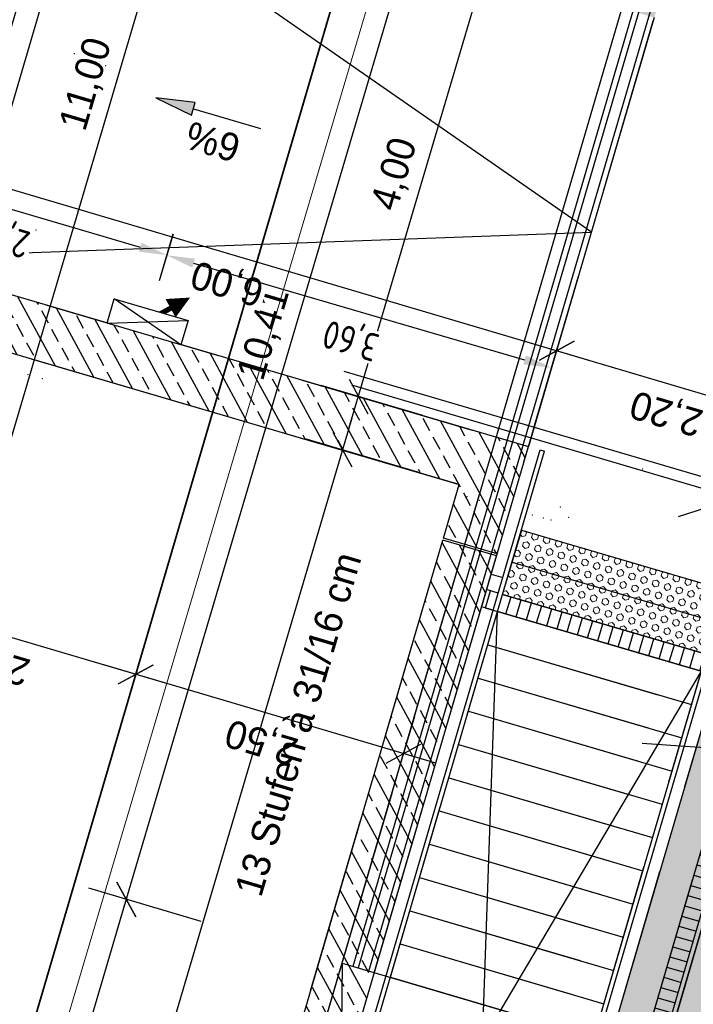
# Model space of a CAD drawing. Header units: millimetres. Extents: x -191 to 81095, y -508122 to 28741.
# Tile 89 of 251: x 5010 to 5016, y 10023 to 10032. Entities that reach past the tile are written whole.
import ezdxf

# ---------------------------------------------------------------- set-up
doc = ezdxf.new("R2010")
doc.units = ezdxf.units.MM
for name, pattern in [('ACAD_ISO10W100', [18, 12, -3, 0, -3]), ('AUSGEZOGEN', [2, 1, 1]), ('DASHED', [19.05, 12.7, -6.35]), ('Marx-Verm$0$1', [0]), ('STRICHPUNKT', [1, 0.5, -0.25, 0, -0.25]), ('VE22-087 DB - VST Hervest-Dorsten ALK VA2736$0$1', [0]), ('VERDECKT2', [4.7625, 3.175, -1.5875])]:
    doc.linetypes.add(name, pattern=pattern)
doc.layers.get('0').update_dxf_attribs({"color": 251})
for name, color, linetype, lineweight in [('240620_Dorsten Achse$0$EB-62273R-A-ACHSE', 1, 'Continuous', 35), ('Marx-Verm$0$B-Bstg-txt', 251, 'Marx-Verm$0$1', 25), ('Marx-Verm$0$BBauwerk-txt', 251, 'Marx-Verm$0$1', 25), ('Marx-Verm$0$S_B-Bstg', 251, 'Marx-Verm$0$1', 18), ('Marx-Verm$0$S_BKanaele', 251, 'Marx-Verm$0$1', 18), ('TTK-P-BAhnsteig oben', 12, 'Continuous', 25), ('TTK-P-Text unten', 12, 'Continuous', 25), ('TTK-P-Treppe oben', 12, 'Continuous', 25), ('TTK-P-Treppe unten', 12, 'Continuous', 25), ('TTK-P-Treppeneinhausung', 12, 'Continuous', 25), ('VE22-087 DB - VST Hervest-Dorsten ALK VA2736$0$AX_Gleis', 7, 'VE22-087 DB - VST Hervest-Dorsten ALK VA2736$0$1', 18)]:
    doc.layers.add(name, color=color, linetype=linetype, lineweight=lineweight)
doc.layers.add('B.E.P. KTB', color=1, linetype='DASHED', true_color=0xff0000)
for name, color, linetype in [('TTK-P-Aufzug', 162, 'Continuous'), ('TTK-P-Bahnsteig', 12, 'Continuous'), ('TTK-P-Blindenleitsystem unten', 42, 'Continuous'), ('TTK-P-Entwässerungsrinne', 162, 'Continuous'), ('TTK-P-Geländer', 162, 'Continuous'), ('TTK-P-Gleis', 162, 'Continuous'), ('TTk-P-Kappe', 162, 'Continuous'), ('TTK-P-PU', 12, 'Continuous'), ('TTK-P-Treppenturm', 140, 'Continuous'), ('TTK-Schnittlinien 100', 3, 'Continuous'), ('XREF ALK Kataster', 251, 'Continuous'), ('XREF Nachvermessung', 7, 'Continuous'), ('XYYY_44500---_Beleuchtungsanlagen', 10, 'Continuous')]:
    doc.layers.add(name, color=color, linetype=linetype)
doc.styles.add('AKG DIN 6776', font='AKG_DIN67.TTF')
doc.styles.add('AKGDIN6776', font='AKG_DIN67.TTF', dxfattribs={"height": 2.5})
doc.styles.add('ISOCP', font='ISOCP.SHX', dxfattribs={"width": 0.9})
doc.styles.add('TTK AKG DIN 6776', font='AKG_DIN67.TTF', dxfattribs={"height": 0.25})
doc.dimstyles.new('TTK', dxfattribs={"dimtxt": 2.5, "dimasz": 2.5, "dimexe": 3.5, "dimexo": 0.1, "dimgap": 1, "dimtad": 1, "dimzin": 0, "dimtxsty": 'AKG DIN 6776', "dimblk": 'OBLIQUE', "dimcen": -0.09, "dimdle": 3, "dimclrd": 256, "dimclre": 256, "dimclrt": 256, "dimadec": 3, "dimazin": 0, "dimtfac": 1, "dimtofl": 0, "dimtmove": 0, "dimatfit": 3, "dimldrblk": 'OBLIQUE', "dimfxl": 7, "dimfxlon": 1, "dimtolj": 1, "dimtzin": 0, "dimlwd": -1, "dimlwe": -1, "dimarcsym": 0})
pattern_1 = [(118.5187373, (18223.8368, 12392.8369), (-0.2231798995, -0.1212713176), []), (118.5187373, (18223.88775, 12393.00914), (-0.2231798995, -0.1212713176), [0.127, -0.0635])]

# ---------------------------------------------------------------- blocks, each defined once
blk = doc.blocks.new('VE22-087 DB - VST Hervest-Dorsten ALK VA2736')
at = {"layer": 'VE22-087 DB - VST Hervest-Dorsten ALK VA2736$0$AX_Gleis', "color": 7, "linetype": 'VE22-087 DB - VST Hervest-Dorsten ALK VA2736$0$1', "lineweight": 13, "ltscale": 0.5}
blk.add_polyline3d([(4970.5571, 9883.8572, 0), (4972.6955, 9892.4652, 0), (4976.1334, 9904.7243, 0), (4979.3035, 9916.0344, 0), (4982.5575, 9927.639, 0), (4985.4245, 9937.8641, 0), (4986.4787, 9941.6264, 0), (4990.0438, 9953.8079, 0), (4993.3658, 9965.1623, 0), (4996.7188, 9976.6206, 0), (4999.9407, 9988.0482, 0), (5003.1497, 9999.7216, 0), (5006.5706, 10010.9356, 0), (5009.9133, 10022.0094, 0), (5013.196, 10033.0825, 0), (5015.581, 10042.1426, 0), (5016.6866, 10046.0724, 0)], dxfattribs=at)
blk = doc.blocks.new('_OBLIQUE')
at = {"color": 0, "linetype": 'ByBlock'}
blk.add_line((-0.5, -0.5), (0.5, 0.5), dxfattribs=at)
blk = doc.blocks.new('*D1323')
at = {"layer": 'DEFPOINTS', "color": 0}
for p in [(5010.8203, 10024.357), (5012.7522, 10023.7854), (5009.9824, 10014.342)]:
    blk.add_point(p, dxfattribs=at)
at = {"layer": 'TTK-P-Treppe oben'}
for p, q in [((5007.9432, 10014.6324), (5010.9054, 10024.6446)), ((5011.4915, 10024.1584), (5010.4846, 10024.4563)), ((5008.6995, 10014.7215), (5007.6927, 10015.0194))]:
    blk.add_line(p, q, dxfattribs=at)
at = {"layer": 'TTK-P-Treppe oben', "xscale": 0.25, "yscale": 0.25, "zscale": 0.25}
for p, rotation in [((5010.8203, 10024.357), 73.5187373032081), ((5008.0283, 10014.9201), 253.5187373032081)]:
    blk.add_blockref('_OBLIQUE', p, dxfattribs=dict(at, rotation=rotation))
at = {"layer": 'TTK-P-Treppe oben', "insert": (5009.1905, 10019.7077), "char_height": 0.25, "attachment_point": 5, "rotation": 73.51874, "style": 'AKG DIN 6776'}
blk.add_mtext('\\A1;9,84', dxfattribs=at)
blk = doc.blocks.new('*D1322')
at = {"layer": 'DEFPOINTS', "color": 0}
for p in [(5013.7727, 10034.3362), (5015.6813, 10033.7716), (5012.7522, 10023.7854)]:
    blk.add_point(p, dxfattribs=at)
at = {"layer": 'TTK-P-Treppe oben'}
for p, q in [((5010.7351, 10024.0693), (5013.8578, 10034.6239)), ((5014.4439, 10034.1376), (5013.4371, 10034.4355)), ((5011.4915, 10024.1584), (5010.4846, 10024.4563))]:
    blk.add_line(p, q, dxfattribs=at)
at = {"layer": 'TTK-P-Treppe oben', "xscale": 0.25, "yscale": 0.25, "zscale": 0.25}
for p, rotation in [((5013.7727, 10034.3362), 73.51873730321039), ((5010.8203, 10024.357), 253.5187373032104)]:
    blk.add_blockref('_OBLIQUE', p, dxfattribs=dict(at, rotation=rotation))
at = {"layer": 'TTK-P-Treppe oben', "insert": (5012.0627, 10029.4157), "char_height": 0.25, "attachment_point": 5, "rotation": 73.51874, "style": 'AKG DIN 6776'}
blk.add_mtext('\\A1;10,41', dxfattribs=at)
blk = doc.blocks.new('*D1317')
at = {"layer": 'DEFPOINTS', "color": 0}
for p in [(5010.9058, 10026.3695), (5010.8382, 10026.1413), (5013.2369, 10025.4376)]:
    blk.add_point(p, dxfattribs=at)
at = {"layer": 'TTK-P-Treppe oben'}
for p, q in [((5010.8411, 10026.1509), (5011.005, 10026.7052)), ((5013.5904, 10025.5753), (5010.6181, 10026.4547)), ((5013.2397, 10025.4472), (5013.4021, 10025.996))]:
    blk.add_line(p, q, dxfattribs=at)
at = {"layer": 'TTK-P-Treppe oben', "xscale": 0.25, "yscale": 0.25, "zscale": 0.25}
for p, rotation in [((5010.9058, 10026.3695), 163.518737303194), ((5013.3028, 10025.6604), 343.518737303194)]:
    blk.add_blockref('_OBLIQUE', p, dxfattribs=dict(at, rotation=rotation))
at = {"layer": 'TTK-P-Treppe oben', "insert": (5012.0351, 10025.7811), "char_height": 0.25, "attachment_point": 5, "rotation": 163.51874, "style": 'AKG DIN 6776', "bg_fill": 3, "box_fill_scale": 1.1, "bg_fill_color": 256, "bg_fill_true_color": 13158600, "bg_fill_transparency": 0}
blk.add_mtext('\\A1;2,50', dxfattribs=at)
blk = doc.blocks.new('*D1316')
at = {"layer": 'DEFPOINTS', "color": 0}
for p in [(5008.6441, 10027.543), (5008.5069, 10027.0793), (5011.0428, 10026.8392)]:
    blk.add_point(p, dxfattribs=at)
at = {"layer": 'TTK-P-Treppe oben'}
for p, q in [((5008.6412, 10027.5334), (5008.4076, 10026.7437)), ((5011.1917, 10026.2849), (5008.2192, 10027.1644)), ((5011.04, 10026.8296), (5010.8047, 10026.0344))]:
    blk.add_line(p, q, dxfattribs=at)
at = {"layer": 'TTK-P-Treppe oben', "xscale": 0.25, "yscale": 0.25, "zscale": 0.25}
for p, rotation in [((5008.5069, 10027.0793), 163.5187373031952), ((5010.904, 10026.3701), 343.5187373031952)]:
    blk.add_blockref('_OBLIQUE', p, dxfattribs=dict(at, rotation=rotation))
at = {"layer": 'TTK-P-Treppe oben', "insert": (5009.6363, 10026.4908), "char_height": 0.25, "attachment_point": 5, "rotation": 163.51874, "style": 'AKG DIN 6776'}
blk.add_mtext('\\A1;2,50', dxfattribs=at)
blk = doc.blocks.new('*D1311')
at = {"layer": 'DEFPOINTS', "color": 0}
for p in [(5009.9281, 10037.5483), (5012.2661, 10036.8566), (5006.8393, 10026.986)]:
    blk.add_point(p, dxfattribs=at)
at = {"layer": 'TTK-P-Treppe oben'}
for p, q in [((5009.0589, 10026.0164), (5012.3512, 10037.1443)), ((5011.5948, 10037.0552), (5012.6017, 10036.7573)), ((5008.4728, 10026.5027), (5009.4796, 10026.2048))]:
    blk.add_line(p, q, dxfattribs=at)
at = {"layer": 'TTK-P-Treppe oben', "xscale": 0.25, "yscale": 0.25, "zscale": 0.25}
for p, rotation in [((5012.2661, 10036.8566), 73.518737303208), ((5009.144, 10026.3041), 253.518737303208)]:
    blk.add_blockref('_OBLIQUE', p, dxfattribs=dict(at, rotation=rotation))
at = {"layer": 'TTK-P-Treppe oben', "insert": (5010.4713, 10031.6495), "char_height": 0.25, "attachment_point": 5, "rotation": 73.51874, "style": 'AKG DIN 6776'}
blk.add_mtext('\\A1;11,00', dxfattribs=at)
blk = doc.blocks.new('*D1302')
at = {"layer": 'DEFPOINTS', "color": 0}
for p in [(5008.6643, 10030.0981), (5014.6744, 10029.2671), (5014.4206, 10028.4093)]:
    blk.add_point(p, dxfattribs=at)
at = {"layer": 'TTK-P-Treppe unten'}
for p, q in [((5008.7233, 10030.2977), (5009.0212, 10031.3046)), ((5008.6343, 10031.0541), (5014.962, 10029.182)), ((5014.4758, 10028.5958), (5014.7737, 10029.6027))]:
    blk.add_line(p, q, dxfattribs=at)
at = {"layer": 'TTK-P-Treppe unten', "xscale": 0.25, "yscale": 0.25, "zscale": 0.25}
for p, rotation in [((5008.9219, 10030.969), 163.5187373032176), ((5014.6744, 10029.2671), 343.5187373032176)]:
    blk.add_blockref('_OBLIQUE', p, dxfattribs=dict(at, rotation=rotation))
at = {"layer": 'TTK-P-Treppe unten', "insert": (5011.729, 10029.8844), "char_height": 0.25, "attachment_point": 5, "rotation": 163.51874, "style": 'AKG DIN 6776', "bg_fill": 3, "box_fill_scale": 1.1, "bg_fill_color": 256, "bg_fill_true_color": 13158600, "bg_fill_transparency": 0}
blk.add_mtext('\\A1;6,00', dxfattribs=at)
blk = doc.blocks.new('*D1301')
at = {"layer": 'DEFPOINTS', "color": 0}
for p in [(5016.7844, 10028.6428), (5014.4206, 10028.4093), (5016.532, 10027.7899)]:
    blk.add_point(p, dxfattribs=at)
at = {"layer": 'TTK-P-Treppe unten'}
for p, q in [((5014.4758, 10028.5958), (5014.7737, 10029.6027)), ((5014.3867, 10029.3522), (5017.072, 10028.5577)), ((5016.5858, 10027.9716), (5016.8837, 10028.9784))]:
    blk.add_line(p, q, dxfattribs=at)
at = {"layer": 'TTK-P-Treppe unten', "xscale": 0.25, "yscale": 0.25, "zscale": 0.25}
for p, rotation in [((5014.6744, 10029.2671), 163.5187373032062), ((5016.7844, 10028.6428), 343.5187373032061)]:
    blk.add_blockref('_OBLIQUE', p, dxfattribs=dict(at, rotation=rotation))
at = {"layer": 'TTK-P-Treppe unten', "insert": (5015.6602, 10028.7211), "char_height": 0.25, "attachment_point": 5, "rotation": 163.51874, "style": 'AKG DIN 6776', "bg_fill": 3, "box_fill_scale": 1.1, "bg_fill_color": 256, "bg_fill_true_color": 13158600, "bg_fill_transparency": 0}
blk.add_mtext('\\A1;2,20', dxfattribs=at)
blk = doc.blocks.new('*D1299')
at = {"layer": 'DEFPOINTS', "color": 0}
for p in [(5012.7576, 10028.3787), (5013.8006, 10028.0701), (5009.7905, 10014.3983)]:
    blk.add_point(p, dxfattribs=at)
at = {"layer": 'TTK-P-Treppe unten'}
for p, q in [((5008.6304, 10014.4287), (5012.8427, 10028.6663)), ((5013.4288, 10028.1801), (5012.422, 10028.478)), ((5009.3867, 10014.5177), (5008.3798, 10014.8156))]:
    blk.add_line(p, q, dxfattribs=at)
at = {"layer": 'TTK-P-Treppe unten', "xscale": 0.25, "yscale": 0.25, "zscale": 0.25}
for p, rotation in [((5012.7576, 10028.3787), 73.51873730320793), ((5008.7155, 10014.7163), 253.5187373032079)]:
    blk.add_blockref('_OBLIQUE', p, dxfattribs=dict(at, rotation=rotation))
at = {"layer": 'TTK-P-Treppe unten', "insert": (5010.5028, 10021.6166), "char_height": 0.25, "attachment_point": 5, "rotation": 73.51874, "style": 'AKG DIN 6776'}
blk.add_mtext('\\A1;14,25', dxfattribs=at)
blk = doc.blocks.new('*D1298')
at = {"layer": 'DEFPOINTS', "color": 0}
for p in [(5014.034, 10032.6929), (5014.6101, 10032.5224), (5013.4844, 10028.6839)]:
    blk.add_point(p, dxfattribs=at)
at = {"layer": 'TTK-P-Treppe unten'}
for p, q in [((5012.814, 10028.5694), (5014.1191, 10032.9806)), ((5014.6005, 10032.5253), (5013.6983, 10032.7922)), ((5013.4748, 10028.6868), (5012.5635, 10028.9564))]:
    blk.add_line(p, q, dxfattribs=at)
at = {"layer": 'TTK-P-Treppe unten', "xscale": 0.25, "yscale": 0.25, "zscale": 0.25}
for p, rotation in [((5014.034, 10032.6929), 73.51873730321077), ((5012.8991, 10028.8571), 253.5187373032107)]:
    blk.add_blockref('_OBLIQUE', p, dxfattribs=dict(at, rotation=rotation))
at = {"layer": 'TTK-P-Treppe unten', "insert": (5013.2328, 10030.8441), "char_height": 0.25, "attachment_point": 5, "rotation": 73.51874, "style": 'AKG DIN 6776', "bg_fill": 3, "box_fill_scale": 1.1, "bg_fill_color": 256, "bg_fill_true_color": 13158600, "bg_fill_transparency": 0}
blk.add_mtext('\\A1;4,00', dxfattribs=at)
blk = doc.blocks.new('*D1287')
at = {"layer": 'DEFPOINTS', "color": 0}
for p in [(5019.49, 10036.0928), (5012.863, 10013.5015), (5013.842, 10013.2118)]:
    blk.add_point(p, dxfattribs=at)
at = {"layer": 'TTK-P-Treppe unten'}
for p, q in [((5020.6063, 10036.0754), (5013.7569, 10012.9242)), ((5019.85, 10035.9863), (5020.8569, 10035.6884)), ((5013.1707, 10013.4104), (5014.1776, 10013.1125))]:
    blk.add_line(p, q, dxfattribs=at)
at = {"layer": 'TTK-P-Treppe unten', "xscale": 0.25, "yscale": 0.25, "zscale": 0.25}
for p, rotation in [((5020.5212, 10035.7877), 73.51873730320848), ((5013.842, 10013.2118), 253.5187373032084)]:
    blk.add_blockref('_OBLIQUE', p, dxfattribs=dict(at, rotation=rotation))
at = {"layer": 'TTK-P-Treppe unten', "insert": (5016.9476, 10024.569), "char_height": 0.25, "attachment_point": 5, "rotation": 73.51874, "style": 'AKG DIN 6776'}
blk.add_mtext('\\A1;23,54', dxfattribs=at)
blk = doc.blocks.new('Pfeil1')
h = blk.add_hatch(color=256)
h.dxf.hatch_style = 1
h.paths.add_polyline_path([(0, 0), (-0.7, 0.115), (-0.7, -0.118)])
blk.add_lwpolyline([(0, 0), (-0.7, 0.115), (-0.7, -0.118)], close=True)
blk.add_lwpolyline([(-0.7, -0.001), (-1.95, -0.001)])
blk = doc.blocks.new('Pfeil')
blk.add_blockref('Pfeil1', (1.95, 0.001))
blk = doc.blocks.new('Marx-Verm$0$99')
at = {"color": 0}
blk.add_point((0, 0), dxfattribs=at)
blk = doc.blocks.new('Marx-Verm')
at = {"layer": 'Marx-Verm$0$B-Bstg-txt', "ltscale": 0.2, "elevation": 36.84, "flags": 128}
blk.add_lwpolyline([(2567440.0197, 5726882.7524), (2567442.4763, 5726883.5767)], dxfattribs=at)
at = {"layer": 'Marx-Verm$0$BBauwerk-txt', "ltscale": 0.2, "elevation": 35.2, "flags": 128}
blk.add_lwpolyline([(2567439.7197, 5726880.7186), (2567442.9481, 5726880.5378)], dxfattribs=at)
at = {"layer": 'Marx-Verm$0$S_B-Bstg'}
for p, xscale, yscale, zscale, rotation in [((2567434.1777, 5726883.9469, 36.4711), 0.2, 0.2, 0.2, 0.7647497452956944), ((2567434.3068, 5726883.9125, 36.4711), 0.1999999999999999, 0.1999999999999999, 0.1999999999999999, 0.7647497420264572), ((2567439.6931, 5726883.1735, 36.8407), 0.1999999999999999, 0.1999999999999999, 0.1999999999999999, 0.7647496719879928), ((2567438.1235, 5726882.9041, 36.3406), 0.2, 0.2, 0.2, 0.7647496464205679), ((2567438.2347, 5726882.8747, 36.3406), 0.2, 0.2, 0.2, 0.7647496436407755), ((2567438.9597, 5726882.8228, 33.6396), 0.2, 0.2, 0.2, 0.7647496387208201), ((2567438.7105, 5726882.7492, 36.3406), 0.2000000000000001, 0.2000000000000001, 0.2000000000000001, 0.7647496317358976), ((2567438.8072, 5726882.7237, 36.3406), 0.2, 0.2, 0.2, 0.7647496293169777), ((2567438.8775, 5726882.7051, 36.5216), 0.2, 0.2, 0.2, 0.7647496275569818), ((2567438.8775, 5726882.7051, 36.7166), 0.2, 0.2, 0.2, 0.7647496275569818), ((2567439.0366, 5726882.7328, 34.6671), 0.2, 0.2, 0.2, 0.7647496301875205)]:
    blk.add_blockref('Marx-Verm$0$99', p, dxfattribs=dict(at, xscale=xscale, yscale=yscale, zscale=zscale, rotation=rotation))
at = {"layer": 'Marx-Verm$0$S_BKanaele'}
for p, xscale, yscale, zscale, rotation in [((2567434.5559, 5726886.8233, 37.0196), 0.2000000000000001, 0.2000000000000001, 0.2000000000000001, 0.7647500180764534), ((2567434.8376, 5726886.7194, 37.0196), 0.2000000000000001, 0.2000000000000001, 0.2000000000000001, 0.7647500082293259), ((2567434.2328, 5726885.2399, 37.0009), 0.2, 0.2, 0.2, 0.7647498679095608)]:
    blk.add_blockref('Marx-Verm$0$99', p, dxfattribs=dict(at, xscale=xscale, yscale=yscale, zscale=zscale, rotation=rotation))
blk = doc.blocks.new('*D1353')
at = {"layer": 'DEFPOINTS', "color": 0}
for p in [(5010.9774, 10029.4154), (5014.6265, 10029.1141), (5014.4206, 10028.4093)]:
    blk.add_point(p, dxfattribs=at)
at = {"layer": 'XYYY_44500---_Beleuchtungsanlagen'}
for p, q in [((5011.1176, 10029.8953), (5011.2394, 10030.3122)), ((5011.4233, 10030.0501), (5014.3866, 10029.1842)), ((5014.5608, 10028.8892), (5014.6826, 10029.3061))]:
    blk.add_line(p, q, dxfattribs=at)
for points in [[(5011.435, 10030.0901), (5011.4116, 10030.0101), (5011.1833, 10030.1203)], [(5014.3749, 10029.1443), (5014.3983, 10029.2242), (5014.6265, 10029.1141)]]:
    blk.add_solid(points, dxfattribs=at)
at = {"layer": 'XYYY_44500---_Beleuchtungsanlagen', "insert": (5012.8365, 10029.3831), "char_height": 0.25, "attachment_point": 5, "rotation": 163.71123, "style": 'ISOCP', "bg_fill": 3, "box_fill_scale": 1.1, "bg_fill_color": 256, "bg_fill_true_color": 13158600, "bg_fill_transparency": 0}
blk.add_mtext('\\A1;3,60', dxfattribs=at)
blk = doc.blocks.new('*D1354')
at = {"layer": 'DEFPOINTS', "color": 0}
for p in [(5008.1609, 10030.2458), (5011.1856, 10030.1217), (5010.9774, 10029.4154)]:
    blk.add_point(p, dxfattribs=at)
at = {"layer": 'XYYY_44500---_Beleuchtungsanlagen'}
for p, q in [((5008.3023, 10030.7254), (5008.4257, 10031.144)), ((5008.6089, 10030.8814), (5010.9458, 10030.1924)), ((5011.1187, 10029.895), (5011.2422, 10030.3136))]:
    blk.add_line(p, q, dxfattribs=at)
for points in [[(5008.6207, 10030.9214), (5008.5971, 10030.8415), (5008.3691, 10030.9521)], [(5010.934, 10030.1525), (5010.9576, 10030.2324), (5011.1856, 10030.1217)]]:
    blk.add_solid(points, dxfattribs=at)
at = {"layer": 'XYYY_44500---_Beleuchtungsanlagen', "insert": (5009.7084, 10030.303), "char_height": 0.25, "attachment_point": 5, "rotation": 163.57301, "style": 'ISOCP', "bg_fill": 3, "box_fill_scale": 1.1, "bg_fill_color": 256, "bg_fill_true_color": 13158600, "bg_fill_transparency": 0}
blk.add_mtext('\\A1;2,95', dxfattribs=at)
blk = doc.blocks.new('Wandanbauleuchte')
at = {"color": 0}
blk.add_wipeout([(0, 0.345), (0.2266, 0.345), (0.2266, -0.345), (0, -0.345)], dxfattribs=at)
blk.add_lwpolyline([(0, 0.345), (0.2266, 0.345), (0.2266, -0.345), (0, -0.345)], close=True, dxfattribs=at)
for points in [[(0, 0.345), (0.2266, -0.345)], [(0, -0.345), (0.2266, 0.345)]]:
    blk.add_lwpolyline(points, dxfattribs=at)

msp = doc.modelspace()

# ---------------------------------------------------------------- hatches: boundary and pattern name
at = {"layer": 'TTK-P-Bahnsteig'}
h = msp.add_hatch(color=254, dxfattribs=at)
h.paths.add_polyline_path([(4974.5007, 9894.4813), (4979.9333, 9892.9568), (4981.2921, 9897.7882), (4982.3221, 9901.4508), (4983.6532, 9906.1786), (4984.7841, 9910.1589), (4985.0989, 9911.2575), (4985.5234, 9912.7388), (4985.8751, 9913.9661), (4986.1625, 9914.9689), (4986.7048, 9916.8617), (4986.9505, 9917.7189), (4987.1961, 9918.5761), (4987.5606, 9919.8482), (4987.9018, 9921.039), (4988.5119, 9923.1681), (4988.5702, 9923.3716), (4988.8942, 9924.4926), (4989.3057, 9925.9114), (4989.6986, 9927.2631), (4990.0331, 9928.4139), (4990.2504, 9929.1614), (4990.4895, 9929.984), (4990.7646, 9930.9306), (4991.0413, 9931.8823), (4991.4141, 9933.165), (4991.6582, 9934.0029), (4991.9736, 9935.083), (4992.2766, 9936.1206), (4992.7523, 9937.7493), (4993.0356, 9938.7188), (4993.3494, 9939.7926), (4993.5504, 9940.4801), (4993.7631, 9941.2076), (4993.9873, 9941.9753), (4994.2862, 9942.9969), (4994.5518, 9943.9058), (4994.7951, 9944.7388), (4994.9343, 9945.2142), (4995.2685, 9946.3576), (4995.5837, 9947.4358), (4995.9781, 9948.7849), (4996.2711, 9949.7872), (4996.5539, 9950.7548), (4996.9928, 9952.2564), (4997.3999, 9953.6491), (4997.5984, 9954.3281), (4997.9431, 9955.5073), (4998.3047, 9956.7442), (5000.2162, 9963.2887), (5000.5091, 9964.2917), (5001.068, 9966.2053), (5001.9494, 9969.2236), (5002.4821, 9971.0475), (5003.4495, 9974.3601), (5003.9273, 9975.9961), (5004.4544, 9977.8011), (5005.254, 9980.539), (5005.6208, 9981.7948), (5005.8852, 9982.7003), (5007.5298, 9988.3317), (5008.4592, 9991.5141), (5016.037, 10017.4688), (5020.4047, 10032.4172), (5020.4047, 10032.4172), (5020.4849, 10032.6915), (5020.4853, 10032.6914), (5018.6542, 10033.2285), (5018.6542, 10033.2285), (5018.6496, 10033.2298), (5018.6496, 10033.2298), (5015.6315, 10022.9408), (5015.6315, 10022.9408), (5015.6315, 10022.9409), (5012.863, 10013.5015), (5012.6703, 10013.558), (5009.9824, 10014.342), (5009.1855, 10014.5758), (5007.8972, 10010.1845), (5007.4917, 10008.8026), (5006.8994, 10006.7838), (5006.1708, 10004.3001), (5006.128, 10004.1542), (5005.7093, 10002.7271), (5004.1248, 9997.3263), (5003.7527, 9996.0579), (5003.4015, 9994.8609), (5002.772, 9992.7153), (5002.3408, 9991.2455), (4999.3702, 9981.1203), (4999.3165, 9980.9371), (4998.6335, 9978.6092), (4998.015, 9976.5009), (4997.3191, 9974.129), (4996.9288, 9972.7984), (4996.3087, 9970.6848), (4995.956, 9969.4827), (4995.6922, 9968.5836), (4995.42, 9967.6558), (4995.2258, 9966.9936), (4994.6642, 9965.0795), (4994.4063, 9964.2005), (4993.9764, 9962.7353), (4993.7114, 9961.8319), (4993.3387, 9960.5616), (4992.7293, 9958.4852), (4992.4028, 9957.3726), (4990.6491, 9951.3941), (4989.9915, 9949.1491), (4989.1733, 9946.355), (4988.3264, 9943.4605), (4987.6401, 9941.1142), (4986.9893, 9938.8874), (4986.2096, 9936.212), (4985.8981, 9935.1157), (4985.3389, 9933.2198), (4985.1908, 9932.7095), (4984.9778, 9931.9749), (4984.8226, 9931.44), (4984.745, 9931.1723), (4984.2603, 9929.5013), (4984.1569, 9929.1448), (4983.6831, 9927.5113), (4982.5988, 9923.732), (4982.2849, 9922.6241), (4982.1231, 9922.0531), (4981.5991, 9920.2035), (4980.598, 9916.6257), (4980.6002, 9916.6251), (4980.0502, 9914.707), (4979.7966, 9913.8272), (4977.3048, 9904.8566), (4976.7363, 9902.761), (4976.3755, 9901.4311)])
h.paths.add_polyline_path([(5015.6315, 10022.9408), (5018.6496, 10033.2298), (5018.6496, 10033.2298), (5015.6315, 10022.9409)])
at = {"layer": 'TTK-P-PU'}
h = msp.add_hatch(dxfattribs=at)
h.set_pattern_fill('ANSI33', color=251, scale=0.04)
h.set_pattern_definition(pattern_1)
h.paths.add_polyline_path([(5009.2671, 10034.0891), (5009.4082, 10034.5702), (5004.6158, 10035.9744), (5004.474, 10035.495)])
h.paths.add_polyline_path([(5016.7256, 10026.6702), (5016.2451, 10026.8112), (5012.3784, 10013.6351), (5012.8595, 10013.4895)])
h.paths.add_polyline_path([(5016.2507, 10026.8304), (5016.7312, 10026.6894), (5018.2792, 10031.9669), (5019.4896, 10036.0929), (5016.6139, 10036.937), (5015.4005, 10032.8141), (5009.4274, 10034.5646), (5009.2863, 10034.0835), (5015.5467, 10032.2475), (5016.8142, 10036.5656), (5018.9251, 10035.9459), (5017.6577, 10031.6281), (5017.6066, 10031.4506)])
at = {"layer": 'TTK-P-Treppe unten'}
h = msp.add_hatch(dxfattribs=at)
h.set_pattern_fill('ANSI33', color=251, scale=0.04)
h.set_pattern_definition(pattern_1)
h.paths.add_polyline_path([(5014.134, 10027.4304), (5013.6542, 10027.5711), (5009.7905, 10014.3983), (5010.2692, 10014.2555)])
h.paths.add_polyline_path([(5013.6598, 10027.5903), (5014.1396, 10027.4495), (5014.4211, 10028.4091), (5002.3409, 10031.9511), (5002.199, 10031.4717), (5013.8006, 10028.0701)])

# ---------------------------------------------------------------- linework, layer by layer
at = {"layer": 'TTK-P-Treppe oben', "color": 251, "linetype": 'VERDECKT2', "ltscale": 0.5}
msp.add_line((5012.7611, 10013.8685), (5019.2963, 10036.1497), dxfattribs=at)

# ---------------------------------------------------------------- next in the draw order: block references
at = {"layer": 'XREF ALK Kataster', "color": 251}
msp.add_blockref('VE22-087 DB - VST Hervest-Dorsten ALK VA2736', (0, 0), dxfattribs=at)

# ---------------------------------------------------------------- next in the draw order: hatches: boundary and pattern name
at = {"layer": 'TTK-P-Blindenleitsystem unten', "lineweight": 0}
h = msp.add_hatch(dxfattribs=at)
h.set_pattern_fill('HEX', color=251, scale=0.01)
h.set_pattern_definition([(73.51874, (5024.7848, 10040.62899), (-0.0527331, 0.0156015), [0.03175, -0.0635]), (193.51874, (5024.7848, 10040.62899), (0.01285526, -0.05346896), [0.03175, -0.0635]), (133.51874, (5024.79381, 10040.659436), (-0.03987785, -0.03786746), [0.03175, -0.0635])])
h.paths.add_polyline_path([(5014.1884, 10027.0865), (5016.0151, 10026.5506), (5016.1789, 10027.1279), (5014.3613, 10027.6611)])
at = {"layer": 'TTK-P-Entwässerungsrinne', "ltscale": 2, "transparency": 33554687}
h = msp.add_hatch(dxfattribs=at)
h.set_pattern_fill('ANSI31', color=251, scale=0.03, angle=45)
h.set_pattern_definition([(163.71992105, (18205.62845, 12404.07394), (-0.0267017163, -0.09143074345), [])])
h.paths.add_polyline_path([(5019.2963, 10036.1496), (5012.6703, 10013.558), (5012.8239, 10013.513), (5019.4501, 10036.1045)])
h = msp.add_hatch(dxfattribs=at)
h.set_pattern_fill('ANSI31', color=251, scale=0.03, angle=135)
h.set_pattern_definition([(253.5187373, (2669.83315, 23248.11444), (0.09133642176, -0.0270225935), [])])
h.paths.add_polyline_path([(5014.1894, 10027.0863), (5014.1443, 10026.9327), (5016.1112, 10026.3558), (5016.1566, 10026.5093)])
h.paths.add_polyline_path([(5014.104, 10026.9445), (5014.1491, 10027.0981), (5014.0456, 10027.1284), (5014.0003, 10026.975)])
at = {"layer": 'TTK-P-Treppenturm', "transparency": 33554483}
h = msp.add_hatch(dxfattribs=at)
h.set_pattern_fill('ANGLE', color=251)
h.set_pattern_definition([(73.51874, (18213.195, 12379.5874), (-6.6980043, 1.981657), [5.08, -1.905]), (163.51874, (18213.195, 12379.5874), (-1.981657, -6.6980043), [5.08, -1.905])])
h.paths.add_polyline_path([(5005.0167, 10029.3519), (5004.9095, 10028.9666), (5012.9873, 10026.7188), (5009.4989, 10014.8253), (5009.8828, 10014.7128), (5013.4853, 10026.9954)])

# ---------------------------------------------------------------- next in the draw order: linework, layer by layer
at = {"layer": 'TTK-P-Aufzug', "color": 251, "linetype": 'VERDECKT2', "ltscale": 0.5}
msp.add_line((5015.1514, 10023.0817), (5018.9249, 10035.946), dxfattribs=at)
at = {"layer": 'TTK-P-BAhnsteig oben', "color": 251}
for p, q in [((5012.7522, 10023.7854), (5015.6813, 10033.7716)), ((5012.9921, 10023.715), (5015.9212, 10033.7012))]:
    msp.add_line(p, q, dxfattribs=at)
at = {"layer": 'TTK-P-Blindenleitsystem unten', "color": 251}
for p, q in [((5014.1897, 10027.0861), (5014.36, 10027.6615)), ((5014.3582, 10027.662), (5016.1814, 10027.1273)), ((5014.2738, 10027.3741), (5016.097, 10026.8394)), ((5014.1894, 10027.0863), (5016.0126, 10026.5515))]:
    msp.add_line(p, q, dxfattribs=at)
at = {"layer": 'TTK-P-Entwässerungsrinne', "color": 251, "ltscale": 2, "transparency": 33554687}
msp.add_line((5012.8239, 10013.513), (5019.4952, 10036.2581), dxfattribs=at)
at = {"layer": 'TTK-P-Entwässerungsrinne', "color": 251, "linetype": 'Continuous', "ltscale": 0.5}
msp.add_line((5012.6703, 10013.558), (5019.2966, 10036.1496), dxfattribs=at)
at = {"layer": 'TTK-P-Entwässerungsrinne', "color": 251}
for p, q in [((5014.0454, 10027.1285), (5014.0004, 10026.9749)), ((5014.1491, 10027.0981), (5014.0454, 10027.1285)), ((5016.0126, 10026.5515), (5014.1894, 10027.0863)), ((5014.104, 10026.9445), (5014.0004, 10026.9749)), ((5015.9675, 10026.398), (5014.1443, 10026.9327))]:
    msp.add_line(p, q, dxfattribs=at)
at = {"layer": 'TTK-P-Geländer', "color": 251}
for p, q in [((5015.7772, 10033.7434), (5012.8482, 10023.7572)), ((5015.8252, 10033.7293), (5012.8962, 10023.7432))]:
    msp.add_line(p, q, dxfattribs=at)
at = {"layer": 'TTk-P-Kappe', "color": 251, "linetype": 'AUSGEZOGEN', "ltscale": 10, "flags": 128}
msp.add_lwpolyline([(5007.8771, 10025.6392), (5011.5367, 10038.113), (5011.7286, 10038.0568), (5008.069, 10025.5829), (5007.8771, 10025.6392), (5008.1586, 10026.5988)], dxfattribs=at)
at = {"layer": 'TTK-P-PU', "color": 251}
for p, q in [((5001.4683, 10032.2093), (5014.4215, 10028.409)), ((5001.3264, 10031.7298), (5013.8006, 10028.0701)), ((5012.3825, 10013.6424), (5017.6578, 10031.6281))]:
    msp.add_line(p, q, dxfattribs=at)
at = {"layer": 'TTK-P-Treppe oben', "color": 251, "linetype": 'VERDECKT2', "ltscale": 0.5}
for p, q in [((5012.7611, 10013.8685), (5019.2963, 10036.1497)), ((5012.8631, 10013.5014), (5019.4947, 10036.0914)), ((5014.4215, 10028.409), (5015.5467, 10032.2478)), ((5007.8246, 10030.3444), (5014.4215, 10028.409)), ((5007.6838, 10029.8647), (5013.9923, 10028.0138)), ((5013.0401, 10023.7009), (5014.4211, 10028.4091)), ((5009.7892, 10014.3986), (5013.8002, 10028.0702)), ((5012.7522, 10023.7854), (5013.9925, 10028.0138)), ((5015.0073, 10023.124), (5016.3882, 10027.8321)), ((5013.1846, 10023.6606), (5014.1443, 10026.9327)), ((5014.0336, 10026.9645), (5016.1114, 10026.355)), ((5014.0571, 10026.6353), (5015.8806, 10026.1004)), ((5013.9698, 10026.3378), (5015.7934, 10025.803)), ((5013.8826, 10026.0403), (5015.7061, 10025.5055)), ((5013.7953, 10025.7429), (5015.6188, 10025.208)), ((5013.7081, 10025.4454), (5015.5316, 10024.9106)), ((5013.6208, 10025.1479), (5015.4443, 10024.6131)), ((5013.5336, 10024.8505), (5015.357, 10024.3156)), ((5013.4463, 10024.553), (5015.2698, 10024.0182)), ((5013.3591, 10024.2555), (5015.1825, 10023.7207)), ((5013.2718, 10023.9581), (5015.0952, 10023.4233))]:
    msp.add_line(p, q, dxfattribs=at)
at = {"layer": 'TTK-P-Treppe oben', "color": 251}
for p, q in [((5009.9824, 10014.342), (5013.9925, 10028.0138)), ((5013.1846, 10023.6606), (5015.0079, 10023.1258))]:
    msp.add_line(p, q, dxfattribs=at)
at = {"layer": 'TTK-P-Treppe unten', "color": 251}
for p, q in [((5015.5467, 10032.2475), (5014.4206, 10028.4093)), ((5010.3764, 10014.2356), (5014.5247, 10028.3787)), ((5010.4167, 10014.2237), (5014.565, 10028.3669)), ((5014.1396, 10027.4495), (5014.4211, 10028.4091)), ((5014.5248, 10028.3789), (5014.5651, 10028.3671)), ((5013.6598, 10027.5903), (5013.8006, 10028.0701)), ((5012.2387, 10013.6849), (5016.3882, 10027.8321)), ((5012.279, 10013.673), (5016.4285, 10027.8203)), ((5012.3297, 10013.9951), (5016.3882, 10027.8321)), ((5012.4736, 10013.9528), (5016.5321, 10027.7899)), ((5009.7905, 10014.3983), (5013.6542, 10027.5711)), ((5014.134, 10027.4303), (5013.6542, 10027.5711)), ((5014.1396, 10027.4495), (5013.6598, 10027.5903)), ((5010.2703, 10014.2575), (5014.134, 10027.4303)), ((5014.0861, 10027.2672), (5014.1898, 10027.2368)), ((5014.1443, 10026.9327), (5015.9679, 10026.3979)), ((5014.0571, 10026.6353), (5015.8806, 10026.1004)), ((5013.9698, 10026.3378), (5015.7934, 10025.803)), ((5013.8826, 10026.0403), (5015.7061, 10025.5055)), ((5013.7953, 10025.7429), (5015.6188, 10025.208)), ((5013.7081, 10025.4454), (5015.5316, 10024.9106)), ((5013.6208, 10025.1479), (5015.4443, 10024.6131)), ((5013.5336, 10024.8505), (5015.357, 10024.3156)), ((5013.4463, 10024.553), (5015.2698, 10024.0182)), ((5013.3591, 10024.2555), (5015.1825, 10023.7207)), ((5013.2718, 10023.9581), (5015.0952, 10023.4233)), ((5013.1846, 10023.6606), (5015.0079, 10023.1258))]:
    msp.add_line(p, q, dxfattribs=at)
for points in [[(5008.6637, 10030.0981), (5014.9846, 10030.3282), (5009.7897, 10033.9366)], [(5015.9679, 10026.3979), (5014.009, 10023.0957), (5014.1443, 10026.9327)]]:
    msp.add_lwpolyline(points, dxfattribs=at)
at = {"layer": 'TTK-P-Treppeneinhausung', "color": 251}
for p, q in [((5009.9824, 10014.342), (5012.7522, 10023.7854)), ((5012.7522, 10023.7854), (5012.6703, 10013.558)), ((5012.7522, 10023.7854), (5015.439, 10022.9973))]:
    msp.add_line(p, q, dxfattribs=at)

# ---------------------------------------------------------------- next in the draw order: dimensions: what is measured, and where the dimension line sits
at = {"layer": 'TTK-P-Treppe oben', "color": 251}
dim = msp.add_linear_dim(base=(5013.7727, 10034.3362), p1=(5012.7522, 10023.7854), p2=(5015.6813, 10033.7716), angle=73.51874, dimstyle='TTK', override={"dimscale": 0, "dimdec": 2}, dxfattribs=at)
dim.commit()
dim.dimension.update_dxf_attribs({"geometry": '*D1322', "text_midpoint": (5012.0627, 10029.4157)})
dim = msp.add_linear_dim(base=(5010.8203, 10024.357), p1=(5009.9824, 10014.342), p2=(5012.7522, 10023.7854), angle=73.51874, dimstyle='TTK', override={"dimscale": 0, "dimdec": 2}, dxfattribs=at)
dim.commit()
dim.dimension.update_dxf_attribs({"geometry": '*D1323', "text_midpoint": (5009.4243, 10019.6385), "dimtype": 160})

# ---------------------------------------------------------------- next in the draw order: dimensions: what is measured, and where the dimension line sits
dim = msp.add_linear_dim(base=(5010.9058, 10026.3695), p1=(5013.2369, 10025.4376), p2=(5010.8382, 10026.1413), angle=163.51874, dimstyle='TTK', override={"dimscale": 0, "dimdec": 2, "dimtfill": 1}, dxfattribs=at)
dim.commit()
dim.dimension.update_dxf_attribs({"geometry": '*D1317', "text_midpoint": (5012.0351, 10025.7811)})

# ---------------------------------------------------------------- next in the draw order: linework, layer by layer
at = {"layer": 'TTK-P-PU', "color": 251}
msp.add_line((5012.863, 10013.5015), (5018.2789, 10031.967), dxfattribs=at)

# ---------------------------------------------------------------- next in the draw order: texts
at = {"layer": 'TTK-P-Treppe unten', "color": 251, "insert": (5011.7867, 10024.4376), "char_height": 0.25, "attachment_point": 1, "rotation": 73.51874, "style": 'TTK AKG DIN 6776'}
msp.add_mtext_dynamic_manual_height_columns('13 Stufen à 31/16 cm ', width=3.60074, gutter_width=12.5, heights=[0], dxfattribs=at)

# ---------------------------------------------------------------- next in the draw order: dimensions: what is measured, and where the dimension line sits
at = {"layer": 'TTK-P-Treppe oben', "color": 251}
for base, p1, p2, angle, picture, middle in [((5012.2661, 10036.8566), (5006.8393, 10026.986), (5009.9281, 10037.5483), 73.51874, '*D1311', (5010.4713, 10031.6495)), ((5008.5069, 10027.0793), (5011.0428, 10026.8392), (5008.6441, 10027.543), 163.51874, '*D1316', (5009.6363, 10026.4908))]:
    dim = msp.add_linear_dim(base=base, p1=p1, p2=p2, angle=angle, dimstyle='TTK', override={"dimscale": 0, "dimdec": 2}, dxfattribs=at)
    dim.commit()
    dim.dimension.update_dxf_attribs({"geometry": picture, "text_midpoint": middle})

# ---------------------------------------------------------------- next in the draw order: dimensions: what is measured, and where the dimension line sits
at = {"layer": 'TTK-P-Treppe unten', "color": 251}
dim = msp.add_linear_dim(base=(5014.6744, 10029.2671), p1=(5008.6643, 10030.0981), p2=(5014.4206, 10028.4093), angle=163.51874, dimstyle='TTK', override={"dimscale": 0, "dimtfill": 1}, dxfattribs=at)
dim.commit()
dim.dimension.update_dxf_attribs({"geometry": '*D1302', "text_midpoint": (5011.7981, 10030.118), "dimtype": 160})

# ---------------------------------------------------------------- next in the draw order: block references
at = {"layer": 'TTK-P-Text unten', "color": 251, "xscale": 0.5, "yscale": 0.5, "zscale": 0.5, "rotation": 163.6492200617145}
msp.add_blockref('Pfeil', (5012.0215, 10031.2544), dxfattribs=at)

# ---------------------------------------------------------------- next in the draw order: texts
at = {"layer": 'TTK-P-Text unten', "color": 251, "insert": (5011.7912, 10030.9466), "char_height": 0.25, "width": 1.671078, "attachment_point": 1, "rotation": 163.51874, "style": 'AKGDIN6776'}
msp.add_mtext('6%', dxfattribs=at)

# ---------------------------------------------------------------- next in the draw order: dimensions: what is measured, and where the dimension line sits
at = {"layer": 'TTK-P-Treppe unten', "color": 251}
dim = msp.add_linear_dim(base=(5016.7844, 10028.6428), p1=(5014.4206, 10028.4093), p2=(5016.532, 10027.7899), angle=163.51874, dimstyle='TTK', override={"dimscale": 0, "dimtfill": 1}, dxfattribs=at)
dim.commit()
dim.dimension.update_dxf_attribs({"geometry": '*D1301', "text_midpoint": (5015.7294, 10028.9549), "dimtype": 160})
dim = msp.add_linear_dim(base=(5012.7576, 10028.3787), p1=(5009.7905, 10014.3983), p2=(5013.8006, 10028.0701), angle=73.51874, dimstyle='TTK', override={"dimscale": 0}, dxfattribs=at)
dim.commit()
dim.dimension.update_dxf_attribs({"geometry": '*D1299', "text_midpoint": (5010.5028, 10021.6166)})

# ---------------------------------------------------------------- next in the draw order: dimensions: what is measured, and where the dimension line sits
dim = msp.add_linear_dim(base=(5014.034, 10032.6929), p1=(5013.4844, 10028.6839), p2=(5014.6101, 10032.5224), angle=73.51874, dimstyle='TTK', override={"dimscale": 0, "dimtfill": 1}, dxfattribs=at)
dim.commit()
dim.dimension.update_dxf_attribs({"geometry": '*D1298', "text_midpoint": (5013.2328, 10030.8441)})

# ---------------------------------------------------------------- next in the draw order: linework, layer by layer
at = {"layer": '240620_Dorsten Achse$0$EB-62273R-A-ACHSE', "color": 251}
msp.add_line((4987.4181, 9946.317), (5036.9707, 10115.2183), dxfattribs=at)
at = {"layer": 'TTK-P-Gleis', "color": 251, "linetype": 'STRICHPUNKT', "ltscale": 5, "transparency": 33554687, "flags": 128}
msp.add_lwpolyline([(4956.4242, 9828.3292), (4959.1437, 9839.6653, -0.000112), (4962.4331, 9853.3634, -0.000658), (4964.5275, 9862.0263, -0.000609), (4965.9506, 9867.8478, -0.000787), (4967.2732, 9873.1937, -0.00093), (4968.6927, 9878.8478, -0.001012), (4970.0948, 9884.3422, -0.004267), (4976.247, 9907.4308, -0.001012), (4977.7648, 9912.8943, -0.00093), (4979.3469, 9918.505, -0.000787), (4980.8598, 9923.8003, -0.000609), (4982.5222, 9929.558, -0.000658), (4985.0159, 9938.114, -0.000112), (4988.9789, 9951.6331), (5013.1324, 10033.9609), (5016.2741, 10044.6005)], format="xyb", dxfattribs=at)
at = {"layer": 'TTK-Schnittlinien 100', "color": 251, "linetype": 'ACAD_ISO10W100', "ltscale": 0.5}
msp.add_line((5014.9132, 10039.9917), (5012.4692, 10031.7042), dxfattribs=at)

# ---------------------------------------------------------------- next in the draw order: block references
at = {"layer": 'XREF Nachvermessung', "color": 251, "rotation": 359.2603692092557}
msp.add_blockref('Marx-Verm', (-2636136.5692, -5683235.6624), dxfattribs=at)

# ---------------------------------------------------------------- next in the draw order: dimensions: what is measured, and where the dimension line sits
at = {"layer": 'TTK-P-Treppe unten', "color": 251}
dim = msp.add_linear_dim(base=(5013.842, 10013.2118), p1=(5019.49, 10036.0928), p2=(5012.863, 10013.5015), angle=73.51874, dimstyle='TTK', override={"dimscale": 0}, dxfattribs=at)
dim.commit()
dim.dimension.update_dxf_attribs({"geometry": '*D1287', "text_midpoint": (5016.9476, 10024.569)})

# ---------------------------------------------------------------- next in the draw order: dimensions: what is measured, and where the dimension line sits
at = {"layer": 'XYYY_44500---_Beleuchtungsanlagen'}
dim = msp.add_linear_dim(base=(5014.6265, 10029.1141), p1=(5010.9774, 10029.4154), p2=(5014.4206, 10028.4093), angle=343.71123, dimstyle='TTK', override={"dimscale": 0.1, "dimexe": 2, "dimexo": 5, "dimtad": 4, "dimrnd": 0.05, "dimtxsty": 'ISOCP', "dimsah": 1, "dimdle": 2, "dimfxl": 5, "dimfxlon": 0, "dimtfill": 1}, dxfattribs=at)
dim.commit()
dim.dimension.update_dxf_attribs({"geometry": '*D1353', "text_midpoint": (5012.9049, 10029.6172), "dimtype": 161})

# ---------------------------------------------------------------- next in the draw order: dimensions: what is measured, and where the dimension line sits
dim = msp.add_linear_dim(base=(5011.1856, 10030.1217), p1=(5008.1609, 10030.2458), p2=(5010.9774, 10029.4154), angle=343.57301, dimstyle='TTK', override={"dimscale": 0.1, "dimexe": 2, "dimexo": 5, "dimtad": 4, "dimrnd": 0.05, "dimtxsty": 'ISOCP', "dimsah": 1, "dimdle": 2, "dimfxl": 5, "dimfxlon": 0, "dimtfill": 1}, dxfattribs=at)
dim.commit()
dim.dimension.update_dxf_attribs({"geometry": '*D1354', "text_midpoint": (5009.7774, 10030.5369), "dimtype": 161})

# ---------------------------------------------------------------- next in the draw order: linework, layer by layer
at = {"layer": 'B.E.P. KTB', "color": 4, "linetype": 'Continuous'}
msp.add_lwpolyline([(5011.2165, 10029.6465, 0.1875, 0, 0), (5011.3911, 10029.742, 0, 0, 0)], format="xyseb", dxfattribs=at)
at = {"layer": 'B.E.P. KTB', "color": 4, "linetype": 'Continuous', "const_width": 0.0469}
msp.add_lwpolyline([(5011.0141, 10029.5358), (5011.2165, 10029.6465)], dxfattribs=at)
at = {"layer": 'B.E.P. KTB', "color": 4, "linetype": 'Continuous'}
msp.add_lwpolyline([(5011.0473, 10029.5027, 0.0938, 0.0938, 1), (5010.9809, 10029.5688, 0.0938, 0.0938, 1)], format="xyseb", close=True, dxfattribs=at)
at = {"layer": 'B.E.P. KTB', "color": 4, "ltscale": 0.3}
for points in [[(5016.8514, 10029.4592), (5016.4256, 10028.004), (5011.0314, 10029.5937)], [(5016.9474, 10029.4311), (5016.4934, 10027.8797), (5011.003, 10029.4978)]]:
    msp.add_lwpolyline(points, dxfattribs=at)

# ---------------------------------------------------------------- next in the draw order: block references
at = {"layer": 'XYYY_44500---_Beleuchtungsanlagen', "rotation": 73.68688866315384}
msp.add_blockref('Wandanbauleuchte', (5010.9788, 10029.415), dxfattribs=at)

doc.saveas('drawing.dxf')
